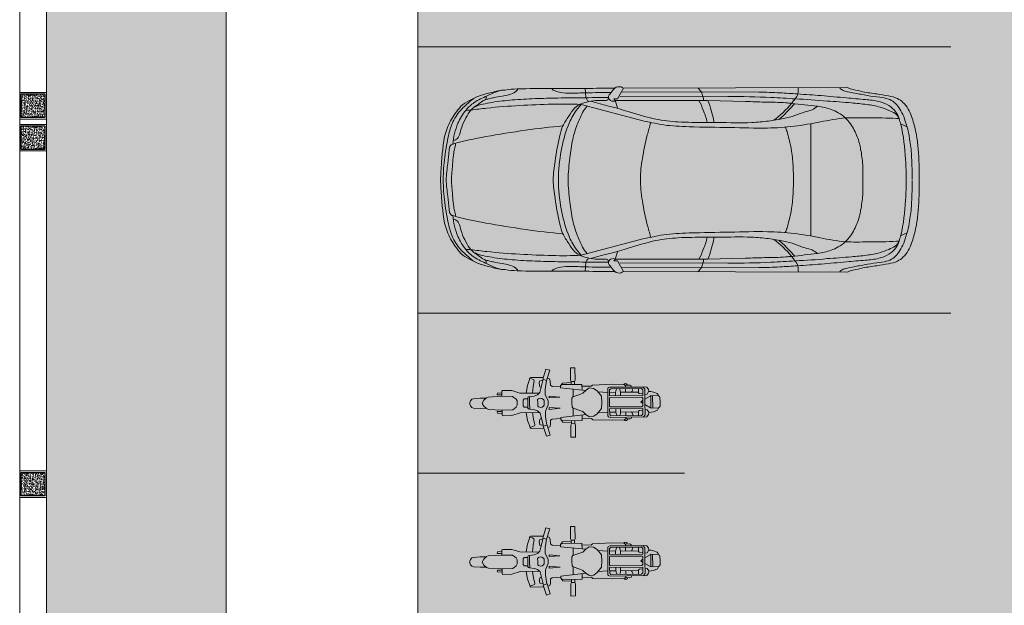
# Model space of a CAD drawing. Header units: millimetres. Extents: x -1567 to 968, y -503 to 481.
# Tile 115 of 145: x -498.28 to -489.05, y -135.91 to -130.42. Entities that reach past the tile are written whole.
import ezdxf

# ---------------------------------------------------------------- set-up
doc = ezdxf.new("R2010")
doc.units = ezdxf.units.MM
doc.linetypes.add('HIDDEN', pattern=[0.375, 0.25, -0.125])
doc.layers.get('0').update_dxf_attribs({"lineweight": 0})
for name, color, linetype, lineweight in [('+mobiliario', 250, 'Continuous', 5), ('.', 7, 'Continuous', 0), ('0_COLUMNA ACHURADO', 1, 'Continuous', 30), ('MOBILIARIOS', 157, 'Continuous', 0)]:
    doc.layers.add(name, color=color, linetype=linetype, lineweight=lineweight)
doc.layers.add('Hatch Jardin', color=64, linetype='Continuous', lineweight=0, true_color=0x729900)

# ---------------------------------------------------------------- blocks, each defined once
blk = doc.blocks.new('motocicleta')
at = {"layer": 'MOBILIARIOS'}
for p, q in [((-13.0428, 27.4177), (-13.0371, 27.4806)), ((-13.0371, 27.4806), (-13.0327, 27.4949)), ((-13.0327, 27.4949), (-13.0178, 27.5074)), ((-13.0178, 27.5074), (-13.0023, 27.5136)), ((-13.0023, 27.5136), (-12.9942, 27.5136)), ((-12.9855, 27.5136), (-12.9936, 27.5136)), ((-12.9701, 27.5074), (-12.9855, 27.5136)), ((-12.9552, 27.4949), (-12.9701, 27.5074)), ((-12.9507, 27.4806), (-12.9552, 27.4949)), ((-12.945, 27.4177), (-12.9507, 27.4806)), ((-13.0584, 27.2178), (-13.0526, 27.3403)), ((-13.0526, 27.3403), (-13.044, 27.3587)), ((-13.044, 27.3587), (-13.0219, 27.3817)), ((-13.0411, 27.362), (-13.0428, 27.4177)), ((-13.0219, 27.3817), (-12.9942, 27.3989)), ((-12.9659, 27.3817), (-12.9936, 27.3989)), ((-12.9438, 27.3587), (-12.9659, 27.3817)), ((-12.9467, 27.362), (-12.945, 27.4177)), ((-12.9352, 27.3403), (-12.9438, 27.3587)), ((-12.9294, 27.2178), (-12.9352, 27.3403)), ((-13.0916, 27.2122), (-13.0884, 27.2548)), ((-13.0884, 27.2548), (-13.0764, 27.2574)), ((-13.0764, 27.2574), (-13.0723, 27.2539)), ((-13.0723, 27.2539), (-13.0723, 27.2116)), ((-12.9114, 27.2574), (-12.9155, 27.2539)), ((-12.9155, 27.2539), (-12.9155, 27.2116)), ((-12.8995, 27.2548), (-12.9114, 27.2574)), ((-12.8962, 27.2122), (-12.8995, 27.2548)), ((-13.1114, 27.2071), (-13.1055, 27.2125)), ((-13.1105, 27.1201), (-13.1114, 27.2071)), ((-13.1055, 27.2125), (-13.0948, 27.2119)), ((-13.0948, 27.2119), (-13.059, 27.2119)), ((-13.0571, 27.1118), (-13.0584, 27.2178)), ((-12.9307, 27.1118), (-12.9294, 27.2178)), ((-12.8931, 27.2119), (-12.9288, 27.2119)), ((-12.8823, 27.2125), (-12.8931, 27.2119)), ((-12.8764, 27.2071), (-12.8823, 27.2125)), ((-12.8773, 27.1201), (-12.8764, 27.2071)), ((-13.0855, 27.0433), (-13.1105, 27.1201)), ((-13.0315, 27.079), (-13.0571, 27.1118)), ((-13.0133, 27.0698), (-13.0315, 27.079)), ((-12.9942, 27.0698), (-13.0133, 27.0698)), ((-12.9936, 27.0698), (-12.9745, 27.0698)), ((-12.9745, 27.0698), (-12.9564, 27.079)), ((-12.9564, 27.079), (-12.9307, 27.1118)), ((-12.9023, 27.0433), (-12.8773, 27.1201)), ((-13.2133, 26.9533), (-13.1573, 26.973)), ((-13.1573, 26.973), (-13.0852, 26.9849)), ((-13.0834, 26.8642), (-13.0855, 27.0433)), ((-13.0327, 27.0033), (-13.0216, 27.0132)), ((-13.0327, 26.97), (-13.0327, 27.0033)), ((-13.0216, 27.0132), (-12.9939, 27.0132)), ((-12.9662, 27.0132), (-12.9939, 27.0132)), ((-12.9552, 27.0033), (-12.9662, 27.0132)), ((-12.9552, 26.97), (-12.9552, 27.0033)), ((-12.9044, 26.8642), (-12.9023, 27.0433)), ((-12.8305, 26.973), (-12.9026, 26.9849)), ((-12.7745, 26.9533), (-12.8305, 26.973)), ((-13.2324, 26.9396), (-13.2282, 26.9497)), ((-13.2309, 26.8219), (-13.2324, 26.9396)), ((-13.2282, 26.9497), (-13.2133, 26.9533)), ((-13.2224, 26.945), (-13.2161, 26.9244)), ((-13.2161, 26.9244), (-13.209, 26.9104)), ((-13.209, 26.9104), (-13.1995, 26.9074)), ((-13.1995, 26.9074), (-13.147, 26.9193)), ((-13.147, 26.9193), (-13.0851, 26.9268)), ((-13.069, 26.8788), (-13.091, 26.8562)), ((-13.0583, 26.9092), (-13.069, 26.8788)), ((-13.0517, 26.9539), (-13.0583, 26.9092)), ((-13.052, 26.953), (-12.9939, 26.953)), ((-13.0499, 26.9652), (-13.0517, 26.9539)), ((-13.0416, 26.97), (-13.0499, 26.9652)), ((-12.9939, 26.97), (-13.0416, 26.97)), ((-12.9939, 26.97), (-12.9462, 26.97)), ((-12.9358, 26.953), (-12.9939, 26.953)), ((-12.9462, 26.97), (-12.9379, 26.9652)), ((-12.9379, 26.9652), (-12.9361, 26.9539)), ((-12.9361, 26.9539), (-12.9295, 26.9092)), ((-12.9295, 26.9092), (-12.9188, 26.8788)), ((-12.9188, 26.8788), (-12.8968, 26.8562)), ((-12.8408, 26.9193), (-12.9027, 26.9268)), ((-12.7883, 26.9074), (-12.8408, 26.9193)), ((-12.7788, 26.9104), (-12.7883, 26.9074)), ((-12.7717, 26.9244), (-12.7788, 26.9104)), ((-12.7596, 26.9497), (-12.7745, 26.9533)), ((-12.7654, 26.945), (-12.7717, 26.9244)), ((-12.7554, 26.9396), (-12.7596, 26.9497)), ((-12.7569, 26.8219), (-12.7554, 26.9396)), ((-13.2142, 26.8267), (-13.3083, 26.7975)), ((-13.3083, 26.7975), (-13.2988, 26.7618)), ((-13.2988, 26.7618), (-13.2041, 26.7916)), ((-13.1274, 26.8455), (-13.2142, 26.8252)), ((-13.2041, 26.7916), (-13.2142, 26.8267)), ((-13.1219, 26.8062), (-13.2045, 26.7924)), ((-13.2024, 26.8446), (-13.1971, 26.8577)), ((-13.2007, 26.8285), (-13.2024, 26.8446)), ((-13.1971, 26.8577), (-13.1816, 26.8627)), ((-13.1816, 26.8627), (-13.1587, 26.8607)), ((-13.1587, 26.8607), (-13.1432, 26.8553)), ((-13.1432, 26.8553), (-13.1372, 26.8443)), ((-13.091, 26.8562), (-13.1274, 26.8455)), ((-13.0709, 26.8056), (-13.1219, 26.8062)), ((-13.0125, 26.7805), (-13.0709, 26.8056)), ((-13.0322, 26.8687), (-13.0367, 26.8517)), ((-13.0367, 26.8517), (-13.0349, 26.8371)), ((-13.0349, 26.8371), (-13.0245, 26.8234)), ((-13.0242, 26.8776), (-13.0322, 26.8687)), ((-13.0245, 26.8234), (-13.0146, 26.8154)), ((-12.9938, 26.8776), (-13.0242, 26.8776)), ((-13.0146, 26.8154), (-12.9941, 26.8154)), ((-12.994, 26.8776), (-12.9637, 26.8776)), ((-12.9732, 26.8154), (-12.9937, 26.8154)), ((-12.9753, 26.7805), (-12.9169, 26.8056)), ((-12.9634, 26.8234), (-12.9732, 26.8154)), ((-12.9637, 26.8776), (-12.9556, 26.8687)), ((-12.9529, 26.8371), (-12.9634, 26.8234)), ((-12.9556, 26.8687), (-12.9511, 26.8517)), ((-12.9511, 26.8517), (-12.9529, 26.8371)), ((-12.9169, 26.8056), (-12.8659, 26.8062)), ((-12.8968, 26.8562), (-12.8604, 26.8455)), ((-12.8659, 26.8062), (-12.7833, 26.7924)), ((-12.8604, 26.8455), (-12.7736, 26.8252)), ((-12.8446, 26.8553), (-12.8506, 26.8443)), ((-12.8292, 26.8607), (-12.8446, 26.8553)), ((-12.8062, 26.8627), (-12.8292, 26.8607)), ((-12.7907, 26.8577), (-12.8062, 26.8627)), ((-12.7854, 26.8446), (-12.7907, 26.8577)), ((-12.7872, 26.8285), (-12.7854, 26.8446)), ((-12.7837, 26.7916), (-12.7736, 26.8267)), ((-12.689, 26.7618), (-12.7837, 26.7916)), ((-12.7736, 26.8267), (-12.6795, 26.7975)), ((-12.6795, 26.7975), (-12.689, 26.7618)), ((-13.2205, 26.7665), (-13.2252, 26.7841)), ((-13.1995, 26.7591), (-13.2205, 26.7665)), ((-13.1578, 26.7573), (-13.1995, 26.7591)), ((-13.147, 26.7418), (-13.1578, 26.7573)), ((-13.1423, 26.6614), (-13.147, 26.7418)), ((-13.0559, 26.7701), (-13.0557, 26.7701)), ((-13.0391, 26.7701), (-13.0559, 26.7701)), ((-13.0557, 26.7701), (-13.0468, 26.6682)), ((-13.0468, 26.6682), (-13.0391, 26.7701)), ((-12.9938, 26.7805), (-13.0125, 26.7805)), ((-12.994, 26.7805), (-12.9753, 26.7805)), ((-12.9488, 26.7701), (-12.9319, 26.7701)), ((-12.941, 26.6682), (-12.9488, 26.7701)), ((-12.9321, 26.7701), (-12.941, 26.6682)), ((-12.9319, 26.7701), (-12.9321, 26.7701)), ((-12.8455, 26.6614), (-12.8408, 26.7418)), ((-12.8408, 26.7418), (-12.8301, 26.7573)), ((-12.8301, 26.7573), (-12.7883, 26.7591)), ((-12.7883, 26.7591), (-12.7673, 26.7665)), ((-12.7673, 26.7665), (-12.7626, 26.7841)), ((-13.1808, 26.5629), (-13.1764, 26.6432)), ((-13.1764, 26.6432), (-13.1517, 26.6617)), ((-13.1516, 26.6609), (-13.1629, 26.6496)), ((-13.1629, 26.6496), (-13.1629, 26.4605)), ((-13.1319, 26.6609), (-13.1516, 26.6609)), ((-13.1075, 26.4247), (-13.1319, 26.6609)), ((-12.8803, 26.4247), (-12.8559, 26.6609)), ((-12.8559, 26.6609), (-12.8362, 26.6609)), ((-12.8114, 26.6432), (-12.8362, 26.6617)), ((-12.8362, 26.6609), (-12.8249, 26.6496)), ((-12.8249, 26.6496), (-12.8249, 26.4605)), ((-12.807, 26.5629), (-12.8114, 26.6432)), ((-13.2056, 26.5683), (-13.3197, 26.5683)), ((-13.3197, 26.5683), (-13.3197, 26.5254)), ((-13.3197, 26.5254), (-13.2051, 26.5254)), ((-13.1919, 26.5629), (-13.2056, 26.5683)), ((-13.2051, 26.5254), (-13.1919, 26.5314)), ((-13.1919, 26.5314), (-13.1919, 26.5629)), ((-13.1919, 26.5628), (-13.1629, 26.5628)), ((-13.1913, 26.5317), (-13.1628, 26.5317)), ((-13.0467, 26.5451), (-13.1197, 26.5451)), ((-13.068, 26.4819), (-13.0466, 26.5463)), ((-13.0466, 26.5463), (-13.0364, 26.5558)), ((-13.0364, 26.5558), (-12.9942, 26.5558)), ((-12.9514, 26.5558), (-12.9937, 26.5558)), ((-12.9412, 26.5463), (-12.9514, 26.5558)), ((-12.9198, 26.4819), (-12.9412, 26.5463)), ((-12.9411, 26.5451), (-12.8681, 26.5451)), ((-12.7965, 26.5317), (-12.8251, 26.5317)), ((-12.7959, 26.5628), (-12.8249, 26.5628)), ((-12.7959, 26.5629), (-12.7822, 26.5683)), ((-12.7959, 26.5314), (-12.7959, 26.5629)), ((-12.7827, 26.5254), (-12.7959, 26.5314)), ((-12.6681, 26.5254), (-12.7827, 26.5254)), ((-12.7822, 26.5683), (-12.6681, 26.5683)), ((-12.6681, 26.5683), (-12.6681, 26.5254)), ((-13.1629, 26.4605), (-13.1109, 26.4605)), ((-13.1451, 26.3739), (-13.1467, 26.4606)), ((-13.1294, 26.3925), (-13.1097, 26.4229)), ((-13.1097, 26.4229), (-13.0799, 26.4539)), ((-13.0799, 26.4539), (-13.068, 26.4819)), ((-12.9079, 26.4539), (-12.9198, 26.4819)), ((-12.8781, 26.4229), (-12.9079, 26.4539)), ((-12.8584, 26.3925), (-12.8781, 26.4229)), ((-12.8249, 26.4605), (-12.8769, 26.4605)), ((-12.8427, 26.3739), (-12.8411, 26.4606)), ((-13.1627, 26.1773), (-13.1561, 26.362)), ((-13.1561, 26.362), (-13.1451, 26.3739)), ((-13.1246, 26.352), (-13.1294, 26.3925)), ((-13.102, 26.3199), (-13.1246, 26.352)), ((-12.8858, 26.3199), (-12.8632, 26.352)), ((-12.8632, 26.352), (-12.8584, 26.3925)), ((-12.8317, 26.362), (-12.8427, 26.3739)), ((-12.8251, 26.1773), (-12.8317, 26.362)), ((-13.0519, 26.2799), (-13.102, 26.3199)), ((-13.087, 26.2199), (-13.0924, 26.3114)), ((-12.9936, 26.2755), (-13.0519, 26.2799)), ((-12.9943, 26.2755), (-12.9359, 26.2799)), ((-12.9359, 26.2799), (-12.8858, 26.3199)), ((-12.9008, 26.2199), (-12.8954, 26.3114)), ((-13.1601, 26.0683), (-13.1627, 26.1773)), ((-13.1366, 26.1995), (-13.1313, 26.2144)), ((-13.1321, 25.8867), (-13.1366, 26.1995)), ((-13.1313, 26.2144), (-13.1223, 26.2198)), ((-13.1223, 26.2198), (-12.9936, 26.2198)), ((-13.1216, 26.1334), (-13.0992, 26.1435)), ((-13.1208, 26.1912), (-13.1095, 26.2031)), ((-13.1208, 25.9034), (-13.1208, 26.1912)), ((-13.1095, 26.2031), (-13.0541, 26.2031)), ((-13.0992, 26.1435), (-13.0822, 26.1465)), ((-13.087, 26.1453), (-13.087, 26.2028)), ((-13.0822, 26.1465), (-13.0542, 26.1465)), ((-13.0541, 26.2031), (-13.0541, 25.8915)), ((-13.038, 26.1995), (-13.03, 26.2043)), ((-13.038, 25.9004), (-13.038, 26.1995)), ((-13.03, 26.2043), (-12.9936, 26.2043)), ((-12.8655, 26.2198), (-12.9942, 26.2198)), ((-12.9578, 26.2043), (-12.9942, 26.2043)), ((-12.9498, 26.1995), (-12.9578, 26.2043)), ((-12.9498, 25.9004), (-12.9498, 26.1995)), ((-12.9337, 26.2031), (-12.9337, 25.8915)), ((-12.8783, 26.2031), (-12.9337, 26.2031)), ((-12.9056, 26.1465), (-12.9336, 26.1465)), ((-12.8886, 26.1435), (-12.9056, 26.1465)), ((-12.9008, 26.1453), (-12.9008, 26.2028)), ((-12.8662, 26.1334), (-12.8886, 26.1435)), ((-12.867, 26.1912), (-12.8783, 26.2031)), ((-12.867, 25.9034), (-12.867, 26.1912)), ((-12.8566, 26.2144), (-12.8655, 26.2198)), ((-12.8512, 26.1995), (-12.8566, 26.2144)), ((-12.8557, 25.8867), (-12.8512, 26.1995)), ((-12.8277, 26.0683), (-12.8251, 26.1773)), ((-13.1678, 26.0537), (-13.1663, 26.0612)), ((-13.1665, 26.0445), (-13.1678, 26.0537)), ((-13.1663, 26.0612), (-13.1604, 26.0705)), ((-13.1502, 26.0528), (-13.1601, 26.0683)), ((-13.1518, 26.0527), (-13.1518, 26.0104)), ((-13.1348, 26.0527), (-13.1518, 26.0527)), ((-13.121, 26.1096), (-13.1019, 26.103)), ((-13.1208, 26.0527), (-13.0866, 26.0527)), ((-13.1019, 26.103), (-13.0805, 26.1)), ((-13.0864, 26.1009), (-13.0864, 25.9323)), ((-13.0805, 26.1), (-13.0542, 26.1)), ((-12.9074, 26.1), (-12.9336, 26.1)), ((-12.8859, 26.103), (-12.9074, 26.1)), ((-12.9014, 26.1009), (-12.9014, 25.9323)), ((-12.867, 26.0527), (-12.9012, 26.0527)), ((-12.8668, 26.1096), (-12.8859, 26.103)), ((-12.853, 26.0527), (-12.836, 26.0527)), ((-12.8376, 26.0528), (-12.8277, 26.0683)), ((-12.836, 26.0527), (-12.836, 26.0104)), ((-12.8215, 26.0612), (-12.8274, 26.0705)), ((-12.82, 26.0537), (-12.8215, 26.0612)), ((-12.8213, 26.0445), (-12.82, 26.0537)), ((-13.1602, 26.037), (-13.1665, 26.0445)), ((-13.1519, 26.0329), (-13.1602, 26.037)), ((-13.1518, 26.0104), (-13.1476, 26.0023)), ((-13.1476, 26.0023), (-13.1423, 25.9984)), ((-13.1423, 25.9984), (-13.1336, 25.9979)), ((-13.1202, 25.9853), (-13.1092, 25.9856)), ((-13.1092, 25.9856), (-13.0964, 25.9907)), ((-13.0964, 25.9907), (-13.0869, 25.9973)), ((-12.8914, 25.9907), (-12.9009, 25.9973)), ((-12.8786, 25.9856), (-12.8914, 25.9907)), ((-12.8676, 25.9853), (-12.8786, 25.9856)), ((-12.8455, 25.9984), (-12.8542, 25.9979)), ((-12.8402, 26.0023), (-12.8455, 25.9984)), ((-12.836, 26.0104), (-12.8402, 26.0023)), ((-12.8359, 26.0329), (-12.8276, 26.037)), ((-12.8276, 26.037), (-12.8213, 26.0445)), ((-13.1353, 25.8841), (-13.1341, 25.8534)), ((-13.1131, 25.8718), (-13.1321, 25.8867)), ((-13.1083, 25.8915), (-13.1208, 25.9034)), ((-13.0796, 25.9317), (-13.1207, 25.9317)), ((-12.9939, 25.8718), (-13.1131, 25.8718)), ((-13.0547, 25.8915), (-13.1083, 25.8915)), ((-13.0736, 25.9237), (-13.0796, 25.9317)), ((-13.0709, 25.8909), (-13.0736, 25.9237)), ((-13.068, 25.8513), (-13.0635, 25.8713)), ((-13.0541, 25.8915), (-13.0547, 25.8915)), ((-13.0493, 25.8212), (-13.0192, 25.8718)), ((-13.0291, 25.8909), (-13.038, 25.9004)), ((-12.9939, 25.8909), (-13.0291, 25.8909)), ((-13.0096, 25.8909), (-12.9939, 25.9113)), ((-12.9782, 25.8909), (-12.994, 25.9113)), ((-12.9939, 25.8909), (-12.9587, 25.8909)), ((-12.9939, 25.8718), (-12.8747, 25.8718)), ((-12.9385, 25.8212), (-12.9686, 25.8718)), ((-12.9587, 25.8909), (-12.9498, 25.9004)), ((-12.9337, 25.8915), (-12.9331, 25.8915)), ((-12.9331, 25.8915), (-12.8795, 25.8915)), ((-12.9199, 25.8513), (-12.9243, 25.8713)), ((-12.9169, 25.8909), (-12.9142, 25.9237)), ((-12.9142, 25.9237), (-12.9082, 25.9317)), ((-12.9082, 25.9317), (-12.8671, 25.9317)), ((-12.8795, 25.8915), (-12.867, 25.9034)), ((-12.8747, 25.8718), (-12.8557, 25.8867)), ((-12.8525, 25.8841), (-12.8537, 25.8534)), ((-13.1341, 25.8534), (-13.1105, 25.8379)), ((-13.1105, 25.8379), (-13.0989, 25.8346)), ((-13.0989, 25.8346), (-13.0906, 25.8361)), ((-13.0909, 25.8147), (-13.0915, 25.8358)), ((-13.0867, 25.7908), (-13.0909, 25.8147)), ((-13.0906, 25.8361), (-13.068, 25.8513)), ((-13.0712, 25.7551), (-13.0867, 25.7908)), ((-13.0532, 25.8117), (-13.0493, 25.8212)), ((-13.049, 25.7447), (-13.0532, 25.8117)), ((-13.0522, 25.7989), (-12.9357, 25.7989)), ((-12.9362, 25.8164), (-13.0516, 25.8164)), ((-12.9388, 25.7447), (-12.9346, 25.8117)), ((-12.9346, 25.8117), (-12.9385, 25.8212)), ((-12.8972, 25.8361), (-12.9199, 25.8513)), ((-12.9166, 25.7551), (-12.9011, 25.7908)), ((-12.9011, 25.7908), (-12.8969, 25.8147)), ((-12.8889, 25.8346), (-12.8972, 25.8361)), ((-12.8969, 25.8147), (-12.8963, 25.8358)), ((-12.8773, 25.8379), (-12.8889, 25.8346)), ((-12.8537, 25.8534), (-12.8773, 25.8379)), ((-13.0605, 25.7473), (-13.0712, 25.7551)), ((-13.0492, 25.7467), (-13.0605, 25.7473)), ((-13.0449, 25.7351), (-13.049, 25.7447)), ((-13.035, 25.7301), (-13.0449, 25.7351)), ((-12.9939, 25.7301), (-13.035, 25.7301)), ((-12.9939, 25.7301), (-12.9528, 25.7301)), ((-12.9528, 25.7301), (-12.943, 25.7351)), ((-12.943, 25.7351), (-12.9388, 25.7447)), ((-12.9386, 25.7467), (-12.9273, 25.7473)), ((-12.9273, 25.7473), (-12.9166, 25.7551))]:
    blk.add_line(p, q, dxfattribs=at)
blk = doc.blocks.new('AUTO')
at = {"layer": 'MOBILIARIOS'}
for p, q in [((1286.412, 1356.3431), (1284.3092, 1356.3505)), ((1286.4265, 1356.31), (1285.1417, 1356.3063)), ((1286.4664, 1356.2426), (1286.412, 1356.3431)), ((1285.623, 1356.2291), (1285.2647, 1356.2181)), ((1286.4446, 1356.2622), (1285.4312, 1356.2659)), ((1286.488, 1356.2291), (1285.623, 1356.2291)), ((1286.809, 1356.1903), (1286.2165, 1356.0355)), ((1286.5012, 1356.2426), (1286.4664, 1356.2426)), ((1286.4664, 1356.1586), (1286.488, 1356.2291)), ((1286.488, 1356.2291), (1286.5012, 1356.2426)), ((1283.8111, 1356.0086), (1283.7491, 1355.981)), ((1284.6518, 1356.0117), (1284.6517, 1355.4536)), ((1284.6518, 1354.9562), (1284.6517, 1355.5144)), ((1283.8111, 1354.9593), (1283.7491, 1354.9869)), ((1286.809, 1354.7776), (1286.2165, 1354.9325)), ((1286.4664, 1354.8093), (1286.488, 1354.7388)), ((1285.623, 1354.7388), (1285.2647, 1354.7498)), ((1286.4446, 1354.7057), (1285.4312, 1354.702)), ((1286.488, 1354.7388), (1285.623, 1354.7388)), ((1286.4664, 1354.7253), (1286.412, 1354.6248)), ((1286.5012, 1354.7253), (1286.4664, 1354.7253)), ((1286.488, 1354.7388), (1286.5012, 1354.7253)), ((1286.412, 1354.6248), (1284.3092, 1354.6174)), ((1286.4265, 1354.6579), (1285.1417, 1354.6616))]:
    blk.add_line(p, q, dxfattribs=at)
for points, knots in [([(1284.3092, 1356.3505), (1284.2932, 1356.3403), (1284.2435, 1356.3288), (1284.1531, 1356.3058), (1284.0413, 1356.291), (1283.9326, 1356.2733), (1283.8457, 1356.2549), (1283.7824, 1356.2087), (1283.7363, 1356.1509), (1283.6989, 1356.0593), (1283.6685, 1355.9472), (1283.6507, 1355.844), (1283.648, 1355.7857), (1283.647, 1355.7721)], [0, 0, 0, 0, 0.056668, 0.14946, 0.28161, 0.392935, 0.481686, 0.542967, 0.622845, 0.69797, 0.833643, 0.965665, 1.00577, 1.00577, 1.00577, 1.00577]), ([(1284.381, 1356.3474), (1284.3779, 1356.3407), (1284.3622, 1356.3277), (1284.3149, 1356.3092), (1284.2317, 1356.2972), (1284.1235, 1356.2738), (1284.0184, 1356.2593), (1283.9306, 1356.2489), (1283.8677, 1356.2138), (1283.8243, 1356.1603), (1283.7865, 1356.0944), (1283.7611, 1356.0182), (1283.7368, 1355.9349), (1283.7284, 1355.8775), (1283.7245, 1355.8458)], [0, 0, 0, 0, 0.0219205, 0.0572122, 0.1522539, 0.2718866, 0.3894011, 0.4710097, 0.5346344, 0.5986698, 0.6733118, 0.758696, 0.8351341, 0.9293726, 0.9293726, 0.9293726, 0.9293726]), ([(1285.1417, 1356.3063), (1285.0754, 1356.3062), (1284.9543, 1356.3018), (1284.7589, 1356.2882), (1284.5511, 1356.2749), (1284.3382, 1356.2542), (1284.1584, 1356.2387), (1284.0225, 1356.2273), (1283.9228, 1356.1887), (1283.8546, 1356.1301), (1283.8258, 1356.0626), (1283.7846, 1355.9159), (1283.7645, 1355.7218), (1283.7589, 1355.5474), (1283.7589, 1355.484)], [0, 0, 0, 0, 0.198873, 0.363323, 0.587433, 0.823543, 1.004622, 1.129816, 1.230113, 1.320655, 1.388577, 1.443334, 1.771447, 1.958652, 1.958652, 1.958652, 1.958652]), ([(1284.7699, 1356.35), (1284.7715, 1356.3298), (1284.7656, 1356.2888), (1284.8023, 1356.2421), (1284.871, 1356.1548), (1284.9393, 1356.0868), (1285.0012, 1356.0427)], [0, 0, 0, 0, 0.0597371, 0.1139981, 0.1672498, 0.3938869, 0.3938869, 0.3938869, 0.3938869]), ([(1285.7117, 1356.3456), (1285.7014, 1356.3338), (1285.6791, 1356.3094), (1285.6652, 1356.2682), (1285.6583, 1356.2396), (1285.6584, 1356.2267)], [1.808086, 1.808086, 1.808086, 1.808086, 2.918874, 4.131288, 5.10151, 5.10151, 5.10151, 5.10151]), ([(1286.412, 1356.3431), (1286.4187, 1356.3482), (1286.4431, 1356.3636), (1286.4977, 1356.3518), (1286.5208, 1356.3021), (1286.5647, 1356.2629), (1286.5322, 1356.2208), (1286.4985, 1356.2188), (1286.488, 1356.2291)], [0, 0, 0, 0, 0.024864, 0.0846267, 0.1362471, 0.1900683, 0.2245199, 0.2681841, 0.2681841, 0.2681841, 0.2681841]), ([(1287.5218, 1356.3263), (1287.4842, 1356.3339), (1287.3379, 1356.3398), (1287.087, 1356.3427), (1286.7819, 1356.3405), (1286.5844, 1356.3437), (1286.4926, 1356.3442)], [0, 0, 0, 0, 0.114897, 0.437061, 0.754269, 1.029686, 1.029686, 1.029686, 1.029686]), ([(1287.0827, 1356.3397), (1287.0778, 1356.3284), (1287.0454, 1356.3147), (1286.9877, 1356.2982), (1286.8887, 1356.2962), (1286.7317, 1356.3019), (1286.6047, 1356.303), (1286.5249, 1356.3033)], [0, 0, 0, 0, 0.0364992, 0.0923739, 0.1867837, 0.3273982, 0.5667068, 0.5667068, 0.5667068, 0.5667068]), ([(1286.7695, 1356.3428), (1286.7693, 1356.3234), (1286.7663, 1356.2893), (1286.7624, 1356.2411), (1286.743, 1356.2241), (1286.7354, 1356.2178)], [0, 0, 0, 0, 1.462159, 2.651105, 3.386321, 3.386321, 3.386321, 3.386321]), ([(1287.4037, 1356.3371), (1287.4055, 1356.3255), (1287.4319, 1356.3005), (1287.4833, 1356.2824), (1287.5528, 1356.266), (1287.6179, 1356.2576), (1287.6712, 1356.2453), (1287.6977, 1356.2379), (1287.7095, 1356.2347)], [0, 0, 0, 0, 0.034703, 0.0959761, 0.1659336, 0.2471559, 0.2929944, 0.3295918, 0.3295918, 0.3295918, 0.3295918]), ([(1288.1264, 1355.484), (1288.1264, 1355.5383), (1288.1108, 1355.6992), (1288.1008, 1355.9203), (1288.0056, 1356.087), (1287.9372, 1356.1795), (1287.8529, 1356.2336), (1287.7564, 1356.2769), (1287.6433, 1356.3053), (1287.565, 1356.3255), (1287.5218, 1356.3263)], [0, 0, 0, 0, 0.16039, 0.479033, 0.632967, 0.722015, 0.817474, 0.927562, 1.03733, 1.167094, 1.167094, 1.167094, 1.167094]), ([(1287.5218, 1356.3263), (1287.5808, 1356.3251), (1287.6779, 1356.2752), (1287.8056, 1356.2212), (1287.9009, 1356.1318), (1287.9791, 1356.0011), (1288.0046, 1355.8858), (1288.0127, 1355.8193)], [0, 0, 0, 0, 0.1772572, 0.3124951, 0.4151678, 0.5597243, 0.7575412, 0.7575412, 0.7575412, 0.7575412]), ([(1284.4998, 1356.2226), (1284.4239, 1356.2197), (1284.3001, 1356.2074), (1284.1349, 1356.1938), (1284.0147, 1356.173), (1283.9141, 1356.1333), (1283.8359, 1356.0986), (1283.8256, 1356.0581)], [0, 0, 0, 0, 0.2277977, 0.3719478, 0.4996814, 0.5863441, 0.709615, 0.709615, 0.709615, 0.709615]), ([(1285.2647, 1356.2181), (1285.2053, 1356.2179), (1285.0792, 1356.2114), (1284.935, 1356.2126), (1284.7698, 1356.1947), (1284.628, 1356.1812), (1284.5031, 1356.16), (1284.4623, 1356.1438)], [0, 0, 0, 0, 0.1783018, 0.3787173, 0.431954, 0.6762374, 0.8077184, 0.8077184, 0.8077184, 0.8077184]), ([(1285.4312, 1356.2659), (1285.2964, 1356.2658), (1285.0852, 1356.262), (1284.775, 1356.2413), (1284.5989, 1356.2338), (1284.4998, 1356.2226)], [0, 0, 0, 0, 0.4042759, 0.6333827, 0.9326252, 0.9326252, 0.9326252, 0.9326252]), ([(1284.5904, 1356.1737), (1284.6063, 1356.1614), (1284.642, 1356.1367), (1284.7182, 1356.1215), (1284.8029, 1356.0837), (1284.9185, 1356.0556), (1285.0538, 1356.0328), (1285.2595, 1356.0152), (1285.4999, 1356.0235), (1285.7296, 1356.0214), (1285.9255, 1356.0275), (1286.125, 1356.0488), (1286.3942, 1356.1365), (1286.5984, 1356.1895), (1286.7189, 1356.2213)], [0, 0, 0, 0, 0.05975, 0.126928, 0.230034, 0.336675, 0.482225, 0.641324, 0.954906, 1.203173, 1.330375, 1.542773, 1.802261, 2.175545, 2.175545, 2.175545, 2.175545]), ([(1284.8073, 1356.1977), (1284.823, 1356.1787), (1284.8695, 1356.1273), (1284.9197, 1356.0778), (1284.9549, 1356.0501)], [0, 0, 0, 0, 1.868162, 5.271297, 5.271297, 5.271297, 5.271297]), ([(1285.6186, 1356.229), (1285.6054, 1356.1983), (1285.5897, 1356.1377), (1285.5668, 1356.069), (1285.5631, 1356.0312), (1285.5625, 1356.022)], [0, 0, 0, 0, 2.528586, 4.711885, 5.408215, 5.408215, 5.408215, 5.408215]), ([(1285.7023, 1356.2293), (1285.6849, 1356.2004), (1285.6621, 1356.1295), (1285.631, 1356.0615), (1285.6248, 1356.0219)], [0, 0, 0, 0, 0.1000351, 0.2184418, 0.2184418, 0.2184418, 0.2184418]), ([(1287.8027, 1356.1681), (1287.7816, 1356.1824), (1287.726, 1356.1957), (1287.6104, 1356.2174), (1287.4461, 1356.2364), (1287.241, 1356.2463), (1287.0096, 1356.2528), (1286.7802, 1356.2548), (1286.6217, 1356.2553), (1286.5524, 1356.2562)], [0, 0, 0, 0, 0.076148, 0.165903, 0.355672, 0.569871, 0.782325, 1.050047, 1.257936, 1.257936, 1.257936, 1.257936]), ([(1286.5524, 1356.2562), (1286.5535, 1356.2486), (1286.5523, 1356.2326), (1286.5665, 1356.2293), (1286.5712, 1356.2284)], [0, 0, 0, 0, 0.02274132, 0.03717479, 0.03717479, 0.03717479, 0.03717479]), ([(1286.5712, 1356.2284), (1286.5986, 1356.2284), (1286.6538, 1356.231), (1286.7337, 1356.2194), (1286.8079, 1356.2016), (1286.877, 1356.1561), (1286.925, 1356.0773), (1286.9835, 1355.9963), (1287.0216, 1355.851), (1287.0503, 1355.6829), (1287.07, 1355.543), (1287.07, 1355.484)], [0, 0, 0, 0, 0.082256, 0.165174, 0.241383, 0.30939, 0.405348, 0.511507, 0.603349, 0.843635, 1.017671, 1.017671, 1.017671, 1.017671]), ([(1286.809, 1356.1903), (1286.8986, 1356.1966), (1287.0904, 1356.1954), (1287.3852, 1356.1831), (1287.6403, 1356.1639), (1287.7931, 1356.1449), (1287.8431, 1356.139)], [0, 0, 0, 0, 0.269375, 0.574535, 0.885339, 1.036319, 1.036319, 1.036319, 1.036319]), ([(1286.809, 1356.1903), (1286.8298, 1356.1661), (1286.8784, 1356.1049), (1286.9488, 1355.961), (1287.0022, 1355.7479), (1287.0208, 1355.5755), (1287.0208, 1355.484)], [0, 0, 0, 0, 0.0947759, 0.2311242, 0.4700259, 0.7400315, 0.7400315, 0.7400315, 0.7400315]), ([(1287.6996, 1356.2673), (1287.6979, 1356.2571), (1287.6994, 1356.2355), (1287.7266, 1356.2272), (1287.7582, 1356.2045), (1287.7984, 1356.1752), (1287.8548, 1356.1345), (1287.8893, 1356.0625), (1287.9302, 1355.9873), (1287.9425, 1355.9254), (1287.9563, 1355.8902), (1287.9692, 1355.8648), (1287.993, 1355.855), (1288.0078, 1355.8535)], [0, 0, 0, 0, 0.0304541, 0.0502818, 0.0786089, 0.1479133, 0.1986294, 0.2831705, 0.3780326, 0.4523267, 0.4667809, 0.4902599, 0.5347198, 0.5347198, 0.5347198, 0.5347198]), ([(1287.8157, 1356.2479), (1287.8439, 1356.2243), (1287.8963, 1356.1805), (1287.9776, 1356.0968), (1288.0415, 1355.9719), (1288.0664, 1355.8296), (1288.0938, 1355.6649), (1288.1012, 1355.5554), (1288.1012, 1355.484)], [0, 0, 0, 0, 0.1095129, 0.2035347, 0.3452507, 0.5161382, 0.6275464, 0.8383798, 0.8383798, 0.8383798, 0.8383798]), ([(1284.4623, 1356.1438), (1284.4393, 1356.1366), (1284.3916, 1356.1129), (1284.3097, 1356.0554), (1284.2423, 1355.9535), (1284.2012, 1355.8505), (1284.189, 1355.7876), (1284.186, 1355.7682)], [0, 0, 0, 0, 0.0720749, 0.1581284, 0.2958089, 0.4262456, 0.4842292, 0.4842292, 0.4842292, 0.4842292]), ([(1286.7536, 1356.1737), (1286.7691, 1356.1556), (1286.8047, 1356.1006), (1286.8494, 1355.9963), (1286.8936, 1355.8548), (1286.9152, 1355.68), (1286.9296, 1355.553), (1286.9296, 1355.484)], [0, 0, 0, 0, 0.0708922, 0.1925846, 0.3348457, 0.5072814, 0.7109928, 0.7109928, 0.7109928, 0.7109928]), ([(1286.2165, 1356.0355), (1286.1929, 1356.0293), (1286.1308, 1356.0181), (1286.032, 1355.9963), (1285.9145, 1355.9877), (1285.7074, 1355.9775), (1285.4217, 1355.9771), (1285.0936, 1355.9647), (1284.8102, 1355.9815), (1284.5676, 1356.0265), (1284.3373, 1356.0722), (1284.0975, 1356.0635), (1283.9301, 1356.0658), (1283.8336, 1356.0585), (1283.8256, 1356.0581)], [0, 0, 0, 0, 0.073325, 0.188896, 0.303039, 0.425821, 0.811242, 1.159737, 1.41058, 1.660623, 1.899627, 2.11145, 2.377727, 2.401703, 2.401703, 2.401703, 2.401703]), ([(1286.1568, 1356.0178), (1286.1659, 1355.9804), (1286.1995, 1355.8697), (1286.2334, 1355.6947), (1286.2521, 1355.5556), (1286.2521, 1355.4929)], [0, 0, 0, 0, 0.1139079, 0.3411539, 0.5260188, 0.5260188, 0.5260188, 0.5260188]), ([(1284.8948, 1355.9788), (1284.8855, 1355.9668), (1284.8732, 1355.9263), (1284.8545, 1355.8513), (1284.8284, 1355.7385), (1284.818, 1355.6115), (1284.8159, 1355.5216), (1284.8154, 1355.484)], [0, 0, 0, 0, 0.0451009, 0.1211996, 0.2308505, 0.385263, 0.4962083, 0.4962083, 0.4962083, 0.4962083]), ([(1288.0127, 1355.8193), (1287.9111, 1355.8492), (1287.6832, 1355.8955), (1287.3384, 1355.9493), (1287.0968, 1355.9813), (1286.98, 1355.9891)], [0, 0, 0, 0, 0.317374, 0.69576, 1.04714, 1.04714, 1.04714, 1.04714]), ([(1283.7245, 1355.8458), (1283.7144, 1355.7959), (1283.7048, 1355.6763), (1283.7023, 1355.5571), (1283.7023, 1355.4886)], [0, 0, 0, 0, 0.1502861, 0.3522699, 0.3522699, 0.3522699, 0.3522699]), ([(1287.9909, 1355.8237), (1287.9873, 1355.8224), (1287.9879, 1355.8039), (1287.9938, 1355.7789), (1288.0076, 1355.7225), (1288.0108, 1355.6695), (1288.0174, 1355.5851), (1288.024, 1355.5307), (1288.024, 1355.484)], [0, 0, 0, 0, 0.0114788, 0.0403472, 0.0875838, 0.1755608, 0.1991501, 0.3369659, 0.3369659, 0.3369659, 0.3369659]), ([(1288.0127, 1355.8193), (1288.0231, 1355.8176), (1288.0428, 1355.7982), (1288.0499, 1355.7328), (1288.0581, 1355.6279), (1288.073, 1355.5356), (1288.073, 1355.484)], [0, 0, 0, 0, 0.0314754, 0.0702057, 0.1915753, 0.3439346, 0.3439346, 0.3439346, 0.3439346]), ([(1284.186, 1355.7682), (1284.1765, 1355.7216), (1284.162, 1355.627), (1284.1659, 1355.5316), (1284.1666, 1355.484)], [0, 0, 0, 0, 0.140379, 0.2808468, 0.2808468, 0.2808468, 0.2808468]), ([(1283.7245, 1355.1221), (1283.7144, 1355.172), (1283.7048, 1355.2916), (1283.7023, 1355.4109), (1283.7023, 1355.4793)], [0, 0, 0, 0, 0.1502861, 0.3522699, 0.3522699, 0.3522699, 0.3522699]), ([(1285.1417, 1354.6616), (1285.0754, 1354.6617), (1284.9543, 1354.6661), (1284.7589, 1354.6798), (1284.5511, 1354.6931), (1284.3382, 1354.7137), (1284.1584, 1354.7293), (1284.0225, 1354.7406), (1283.9228, 1354.7792), (1283.8546, 1354.8379), (1283.8258, 1354.9053), (1283.7846, 1355.0521), (1283.7645, 1355.2461), (1283.7589, 1355.4205), (1283.7589, 1355.484)], [0, 0, 0, 0, 0.198873, 0.363323, 0.587433, 0.823543, 1.004622, 1.129816, 1.230113, 1.320655, 1.388577, 1.443334, 1.771447, 1.958652, 1.958652, 1.958652, 1.958652]), ([(1284.186, 1355.1997), (1284.1765, 1355.2463), (1284.162, 1355.3409), (1284.1659, 1355.4363), (1284.1666, 1355.484)], [0, 0, 0, 0, 0.140379, 0.2808468, 0.2808468, 0.2808468, 0.2808468]), ([(1284.8948, 1354.9891), (1284.8855, 1355.0011), (1284.8732, 1355.0416), (1284.8545, 1355.1166), (1284.8284, 1355.2294), (1284.818, 1355.3564), (1284.8159, 1355.4464), (1284.8154, 1355.484)], [0, 0, 0, 0, 0.0451009, 0.1211996, 0.2308505, 0.385263, 0.4962083, 0.4962083, 0.4962083, 0.4962083]), ([(1286.1568, 1354.9501), (1286.1659, 1354.9876), (1286.1994, 1355.0982), (1286.2354, 1355.279), (1286.2521, 1355.4243), (1286.2521, 1355.4929)], [0, 0, 0, 0, 0.1139079, 0.3411539, 0.543502, 0.543502, 0.543502, 0.543502]), ([(1286.5712, 1354.7395), (1286.5986, 1354.7395), (1286.6538, 1354.7369), (1286.7337, 1354.7486), (1286.8079, 1354.7663), (1286.877, 1354.8119), (1286.925, 1354.8906), (1286.9835, 1354.9716), (1287.0216, 1355.117), (1287.0503, 1355.285), (1287.07, 1355.425), (1287.07, 1355.484)], [0, 0, 0, 0, 0.082256, 0.165174, 0.241383, 0.30939, 0.405348, 0.511507, 0.603349, 0.843635, 1.017671, 1.017671, 1.017671, 1.017671]), ([(1286.7536, 1354.7942), (1286.7691, 1354.8124), (1286.8047, 1354.8673), (1286.8494, 1354.9716), (1286.8936, 1355.1132), (1286.9152, 1355.2879), (1286.9296, 1355.4149), (1286.9296, 1355.484)], [0, 0, 0, 0, 0.0708922, 0.1925846, 0.3348457, 0.5072814, 0.7109928, 0.7109928, 0.7109928, 0.7109928]), ([(1286.809, 1354.7776), (1286.8298, 1354.8018), (1286.8784, 1354.863), (1286.9488, 1355.0069), (1287.0022, 1355.22), (1287.0208, 1355.3924), (1287.0208, 1355.484)], [0, 0, 0, 0, 0.0947759, 0.2311242, 0.4700259, 0.7400315, 0.7400315, 0.7400315, 0.7400315]), ([(1288.1264, 1355.484), (1288.1264, 1355.4296), (1288.1108, 1355.2687), (1288.1008, 1355.0476), (1288.0056, 1354.8809), (1287.9372, 1354.7884), (1287.8529, 1354.7343), (1287.7564, 1354.691), (1287.6433, 1354.6626), (1287.565, 1354.6424), (1287.5218, 1354.6416)], [0, 0, 0, 0, 0.16039, 0.479033, 0.632967, 0.722015, 0.817474, 0.927562, 1.03733, 1.167094, 1.167094, 1.167094, 1.167094]), ([(1287.8157, 1354.7201), (1287.8439, 1354.7436), (1287.8963, 1354.7875), (1287.9776, 1354.8711), (1288.0415, 1354.996), (1288.0664, 1355.1383), (1288.0938, 1355.303), (1288.1012, 1355.4125), (1288.1012, 1355.484)], [0, 0, 0, 0, 0.1095129, 0.2035347, 0.3452507, 0.5161382, 0.6275464, 0.8383798, 0.8383798, 0.8383798, 0.8383798]), ([(1287.9909, 1355.1442), (1287.9873, 1355.1455), (1287.9879, 1355.164), (1287.9938, 1355.189), (1288.0076, 1355.2455), (1288.0108, 1355.2984), (1288.0174, 1355.3828), (1288.024, 1355.4372), (1288.024, 1355.484)], [0, 0, 0, 0, 0.0114788, 0.0403472, 0.0875838, 0.1755608, 0.1991501, 0.3369659, 0.3369659, 0.3369659, 0.3369659]), ([(1288.0127, 1355.1487), (1288.0231, 1355.1503), (1288.0428, 1355.1697), (1288.0499, 1355.2351), (1288.0581, 1355.34), (1288.073, 1355.4323), (1288.073, 1355.484)], [0, 0, 0, 0, 0.0314754, 0.0702057, 0.1915753, 0.3439346, 0.3439346, 0.3439346, 0.3439346]), ([(1284.3092, 1354.6174), (1284.2932, 1354.6276), (1284.2435, 1354.6391), (1284.1531, 1354.6621), (1284.0413, 1354.6769), (1283.9326, 1354.6946), (1283.8457, 1354.713), (1283.7824, 1354.7592), (1283.7363, 1354.817), (1283.6989, 1354.9086), (1283.6685, 1355.0207), (1283.6507, 1355.1239), (1283.648, 1355.1822), (1283.647, 1355.1958)], [0, 0, 0, 0, 0.056668, 0.14946, 0.28161, 0.392935, 0.481686, 0.542967, 0.622845, 0.69797, 0.833643, 0.965665, 1.00577, 1.00577, 1.00577, 1.00577]), ([(1284.4623, 1354.8241), (1284.4393, 1354.8313), (1284.3916, 1354.855), (1284.3097, 1354.9126), (1284.2423, 1355.0144), (1284.2012, 1355.1175), (1284.189, 1355.1803), (1284.186, 1355.1997)], [0, 0, 0, 0, 0.0720749, 0.1581284, 0.2958089, 0.4262456, 0.4842292, 0.4842292, 0.4842292, 0.4842292]), ([(1284.381, 1354.6206), (1284.3779, 1354.6273), (1284.3622, 1354.6402), (1284.3149, 1354.6587), (1284.2317, 1354.6707), (1284.1235, 1354.6942), (1284.0184, 1354.7086), (1283.9306, 1354.719), (1283.8677, 1354.7541), (1283.8243, 1354.8076), (1283.7865, 1354.8735), (1283.7611, 1354.9497), (1283.7368, 1355.033), (1283.7284, 1355.0904), (1283.7245, 1355.1221)], [0, 0, 0, 0, 0.0219205, 0.0572122, 0.1522539, 0.2718866, 0.3894011, 0.4710097, 0.5346344, 0.5986698, 0.6733118, 0.758696, 0.8351341, 0.9293726, 0.9293726, 0.9293726, 0.9293726]), ([(1288.0127, 1355.1487), (1287.9111, 1355.1187), (1287.6832, 1355.0725), (1287.3384, 1355.0187), (1287.0968, 1354.9866), (1286.98, 1354.9788)], [0, 0, 0, 0, 0.317374, 0.69576, 1.04714, 1.04714, 1.04714, 1.04714]), ([(1287.5218, 1354.6416), (1287.5808, 1354.6429), (1287.6779, 1354.6927), (1287.8056, 1354.7467), (1287.9009, 1354.8361), (1287.9791, 1354.9668), (1288.0046, 1355.0821), (1288.0127, 1355.1487)], [0, 0, 0, 0, 0.1772572, 0.3124951, 0.4151678, 0.5597243, 0.7575412, 0.7575412, 0.7575412, 0.7575412]), ([(1287.6996, 1354.7006), (1287.6979, 1354.7108), (1287.6994, 1354.7324), (1287.7266, 1354.7407), (1287.7582, 1354.7634), (1287.7984, 1354.7928), (1287.8548, 1354.8334), (1287.8893, 1354.9055), (1287.9302, 1354.9807), (1287.9425, 1355.0425), (1287.9563, 1355.0777), (1287.9692, 1355.1031), (1287.993, 1355.113), (1288.0078, 1355.1145)], [0, 0, 0, 0, 0.0304541, 0.0502818, 0.0786089, 0.1479133, 0.1986294, 0.2831705, 0.3780326, 0.4523267, 0.4667809, 0.4902599, 0.5347198, 0.5347198, 0.5347198, 0.5347198]), ([(1286.2165, 1354.9325), (1286.1929, 1354.9386), (1286.1308, 1354.9498), (1286.032, 1354.9716), (1285.9145, 1354.9802), (1285.7074, 1354.9904), (1285.4217, 1354.9909), (1285.0936, 1355.0032), (1284.8102, 1354.9864), (1284.5676, 1354.9415), (1284.3373, 1354.8957), (1284.0975, 1354.9045), (1283.9301, 1354.9021), (1283.8336, 1354.9094), (1283.8256, 1354.9098)], [0, 0, 0, 0, 0.073325, 0.188896, 0.303039, 0.425821, 0.811242, 1.159737, 1.41058, 1.660623, 1.899627, 2.11145, 2.377727, 2.401703, 2.401703, 2.401703, 2.401703]), ([(1284.4998, 1354.7453), (1284.4239, 1354.7483), (1284.3001, 1354.7605), (1284.1349, 1354.7741), (1284.0147, 1354.7949), (1283.9141, 1354.8347), (1283.8359, 1354.8693), (1283.8256, 1354.9098)], [0, 0, 0, 0, 0.2277977, 0.3719478, 0.4996814, 0.5863441, 0.709615, 0.709615, 0.709615, 0.709615]), ([(1284.5904, 1354.7942), (1284.6063, 1354.8065), (1284.642, 1354.8312), (1284.7182, 1354.8464), (1284.8029, 1354.8843), (1284.9185, 1354.9123), (1285.0538, 1354.9351), (1285.2595, 1354.9527), (1285.4999, 1354.9444), (1285.7296, 1354.9465), (1285.9255, 1354.9405), (1286.125, 1354.9192), (1286.3942, 1354.8314), (1286.5984, 1354.7784), (1286.7189, 1354.7466)], [0, 0, 0, 0, 0.05975, 0.126928, 0.230034, 0.336675, 0.482225, 0.641324, 0.954906, 1.203173, 1.330375, 1.542773, 1.802261, 2.175545, 2.175545, 2.175545, 2.175545]), ([(1284.7699, 1354.6179), (1284.7715, 1354.6381), (1284.7656, 1354.6791), (1284.8023, 1354.7258), (1284.871, 1354.8131), (1284.9393, 1354.8811), (1285.0012, 1354.9252)], [0, 0, 0, 0, 0.0597371, 0.1139981, 0.1672498, 0.3938869, 0.3938869, 0.3938869, 0.3938869]), ([(1284.8073, 1354.7703), (1284.823, 1354.7892), (1284.8695, 1354.8406), (1284.9197, 1354.8901), (1284.9549, 1354.9178)], [0, 0, 0, 0, 1.868162, 5.271297, 5.271297, 5.271297, 5.271297]), ([(1285.6186, 1354.7389), (1285.6054, 1354.7697), (1285.5897, 1354.8303), (1285.5668, 1354.8989), (1285.5631, 1354.9367), (1285.5625, 1354.9459)], [0, 0, 0, 0, 2.528586, 4.711885, 5.408215, 5.408215, 5.408215, 5.408215]), ([(1285.7023, 1354.7386), (1285.6849, 1354.7675), (1285.6621, 1354.8384), (1285.631, 1354.9064), (1285.6248, 1354.9461)], [0, 0, 0, 0, 0.1000351, 0.2184418, 0.2184418, 0.2184418, 0.2184418]), ([(1285.2647, 1354.7498), (1285.2053, 1354.75), (1285.0792, 1354.7566), (1284.935, 1354.7554), (1284.7698, 1354.7732), (1284.628, 1354.7867), (1284.5031, 1354.8079), (1284.4623, 1354.8241)], [0, 0, 0, 0, 0.1783018, 0.3787173, 0.431954, 0.6762374, 0.8077184, 0.8077184, 0.8077184, 0.8077184]), ([(1287.8027, 1354.7998), (1287.7816, 1354.7855), (1287.726, 1354.7723), (1287.6104, 1354.7505), (1287.4461, 1354.7316), (1287.241, 1354.7216), (1287.0096, 1354.7151), (1286.7802, 1354.7131), (1286.6217, 1354.7126), (1286.5524, 1354.7117)], [0, 0, 0, 0, 0.076148, 0.165903, 0.355672, 0.569871, 0.782325, 1.050047, 1.257936, 1.257936, 1.257936, 1.257936]), ([(1286.809, 1354.7776), (1286.8986, 1354.7713), (1287.0904, 1354.7725), (1287.3852, 1354.7848), (1287.6403, 1354.804), (1287.7931, 1354.823), (1287.8431, 1354.8289)], [0, 0, 0, 0, 0.269375, 0.574535, 0.885339, 1.036319, 1.036319, 1.036319, 1.036319]), ([(1285.4312, 1354.702), (1285.2964, 1354.7021), (1285.0852, 1354.7059), (1284.775, 1354.7267), (1284.5989, 1354.7341), (1284.4998, 1354.7453)], [0, 0, 0, 0, 0.4042759, 0.6333827, 0.9326252, 0.9326252, 0.9326252, 0.9326252]), ([(1285.7117, 1354.6224), (1285.7014, 1354.6341), (1285.6791, 1354.6585), (1285.6652, 1354.6997), (1285.6583, 1354.7284), (1285.6584, 1354.7412)], [1.808086, 1.808086, 1.808086, 1.808086, 2.918874, 4.131288, 5.10151, 5.10151, 5.10151, 5.10151]), ([(1286.412, 1354.6248), (1286.4187, 1354.6197), (1286.4431, 1354.6043), (1286.4977, 1354.6161), (1286.5208, 1354.6658), (1286.5647, 1354.705), (1286.5322, 1354.7471), (1286.4985, 1354.7491), (1286.488, 1354.7388)], [0, 0, 0, 0, 0.024864, 0.0846267, 0.1362471, 0.1900683, 0.2245199, 0.2681841, 0.2681841, 0.2681841, 0.2681841]), ([(1286.5524, 1354.7117), (1286.5535, 1354.7193), (1286.5523, 1354.7354), (1286.5665, 1354.7386), (1286.5712, 1354.7395)], [0, 0, 0, 0, 0.02274132, 0.03717479, 0.03717479, 0.03717479, 0.03717479]), ([(1286.7695, 1354.6251), (1286.7693, 1354.6445), (1286.7663, 1354.6786), (1286.7624, 1354.7269), (1286.743, 1354.7438), (1286.7354, 1354.7501)], [0, 0, 0, 0, 1.462159, 2.651105, 3.386321, 3.386321, 3.386321, 3.386321]), ([(1287.4037, 1354.6308), (1287.4055, 1354.6424), (1287.4319, 1354.6674), (1287.4833, 1354.6856), (1287.5528, 1354.702), (1287.6179, 1354.7103), (1287.6712, 1354.7226), (1287.6977, 1354.73), (1287.7095, 1354.7332)], [0, 0, 0, 0, 0.034703, 0.0959761, 0.1659336, 0.2471559, 0.2929944, 0.3295918, 0.3295918, 0.3295918, 0.3295918]), ([(1287.5218, 1354.6416), (1287.4842, 1354.634), (1287.3379, 1354.6281), (1287.087, 1354.6252), (1286.7819, 1354.6274), (1286.5844, 1354.6242), (1286.4926, 1354.6237)], [0, 0, 0, 0, 0.114897, 0.437061, 0.754269, 1.029686, 1.029686, 1.029686, 1.029686]), ([(1287.0827, 1354.6282), (1287.0778, 1354.6395), (1287.0454, 1354.6532), (1286.9877, 1354.6698), (1286.8887, 1354.6718), (1286.7317, 1354.666), (1286.6047, 1354.6649), (1286.5249, 1354.6646)], [0, 0, 0, 0, 0.0364992, 0.0923739, 0.1867837, 0.3273982, 0.5667068, 0.5667068, 0.5667068, 0.5667068])]:
    blk.add_open_spline(points, degree=3, knots=knots, dxfattribs=at)
for points in [[(1287.8431, 1356.139), (1287.8586, 1356.1352), (1287.875, 1356.1381), (1287.8909, 1356.139)], [(1283.647, 1355.7721), (1283.6353, 1355.6768), (1283.6384, 1355.5801), (1283.6384, 1355.484)], [(1283.647, 1355.1958), (1283.6353, 1355.2911), (1283.6384, 1355.3879), (1283.6384, 1355.484)], [(1287.8431, 1354.8289), (1287.8586, 1354.8327), (1287.875, 1354.8298), (1287.8909, 1354.8289)]]:
    blk.add_open_spline(points, degree=3, dxfattribs=at)
blk = doc.blocks.new('GAR')
at = {"lineweight": 0, "transparency": 33554623}
h = blk.add_hatch(dxfattribs=at)
h.set_pattern_fill('AR-CONC', color=1, scale=0.00019, angle=90)
h.paths.add_polyline_path([(19.6082, 126.7166), (19.6082, 126.4966), (19.8282, 126.4966), (19.8282, 126.7166)])
at = {"layer": '0_COLUMNA ACHURADO', "lineweight": 5}
blk.add_lwpolyline([(19.5932, 126.7316), (19.8432, 126.7316), (19.8432, 126.4816), (19.5932, 126.4816)], close=True, dxfattribs=at)
at = {"layer": '0_COLUMNA ACHURADO'}
blk.add_lwpolyline([(19.6082, 126.7166), (19.8282, 126.7166), (19.8282, 126.4966), (19.6082, 126.4966)], close=True, dxfattribs=at)

msp = doc.modelspace()

# ---------------------------------------------------------------- hatches: boundary and pattern name
at = {"layer": '.', "true_color": 0x636466, "transparency": 33554559}
h = msp.add_hatch(dxfattribs=at)
h.set_pattern_fill('AR-SAND', color=251, scale=0.0087, angle=-90)
h.set_pattern_definition([(307.5, (-347735.56814, -9281814.34033), (0.425789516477, 0.013920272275), [0, -0.3358896, 0, -0.375666, 0, -0.3590925]), (277.5, (-347735.56814, -9281814.3403), (0.623637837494, -0.39108525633), [0, -0.1812036, 0, -0.3027426, 0, -0.1160145]), (237.5, (-347735.56814, -9281814.06852), (0.00125035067, -0.68816336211), [0, -0.11049, 0, -0.397764, 0, -0.519303]), (227.5, (-347735.56814, -9281814.0685), (0.193948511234, -0.66429411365), [0, -0.055245, 0, -0.2607564, 0, -0.298323])])
edge = h.paths.add_edge_path()
edge.add_line((-476.8974, -122.2911), (-479.0335, -122.2911))
edge.add_line((-479.0335, -122.2911), (-479.3995, -121.925))
edge.add_line((-479.3995, -121.925), (-479.3996, -109.4434))
edge.add_line((-479.3996, -109.4434), (-479.3996, -109.4434))
edge.add_line((-479.3996, -109.4434), (-479.3996, -96.3715))
edge.add_line((-479.3996, -96.3715), (-484.6608, -96.3715))
edge.add_line((-484.6608, -96.3715), (-485.0123, -96.02))
edge.add_line((-485.0123, -96.02), (-485.0123, -84.7861))
edge.add_line((-485.0123, -84.7861), (-485.0123, -55.2911))
edge.add_line((-485.0123, -55.2911), (-477.6986, -55.2911))
edge.add_line((-477.6986, -55.2911), (-477.6986, -47.3967))
edge.add_line((-477.6986, -47.3967), (-489.8318, -47.3967))
edge.add_line((-489.8318, -47.3967), (-489.8319, -95.6161))
edge.add_line((-489.8319, -95.6161), (-493.834, -95.6161))
edge.add_line((-493.834, -95.6161), (-493.834, -100.0661))
edge.add_line((-493.834, -100.0661), (-498.034, -100.0661))
edge.add_line((-498.034, -100.0661), (-498.034, -105.4357))
edge.add_line((-498.034, -105.4357), (-488.3063, -105.4357))
edge.add_arc((-488.3063, -107.9356), 2.5, 0.03456, 90, ccw=False)
edge.add_line((-485.8063, -107.9341), (-485.8063, -122.8732))
edge.add_line((-485.8063, -122.8732), (-485.8063, -124.6749))
edge.add_arc((-486.8054, -124.6742), 0.999, 269.94618, 359.95764, ccw=False)
edge.add_line((-486.8063, -125.6732), (-494.5477, -125.6735))
edge.add_line((-494.5477, -125.6735), (-494.5477, -137.6735))
edge.add_line((-494.5477, -137.6735), (-486.8063, -137.6735))
edge.add_arc((-486.8058, -138.6729), 0.9995, -0.03009, 90.0302, ccw=False)
edge.add_line((-485.8063, -138.6735), (-485.8063, -141.151))
edge.add_line((-485.8063, -141.151), (-479.1463, -141.151))
edge.add_line((-479.1463, -141.151), (-479.1136, -136.4681))
edge.add_arc((-478.1163, -136.5411), 1, 90, 175.81547, ccw=False)
edge.add_line((-478.1163, -135.5411), (-476.8976, -135.5411))
edge.add_line((-476.8976, -135.5411), (-476.8974, -122.2911))
at = {"layer": 'Hatch Jardin', "lineweight": 0, "true_color": 0x136734, "transparency": 33554597}
h = msp.add_hatch(dxfattribs=at)
h.set_pattern_fill('AR-SAND', color=116, scale=0.0056, angle=304.2117, style=0)
h.set_pattern_definition([(341.711704, (-6.04387, -168.2), (0.22160979, 0.16150705), [0, -0.2162048, 0, -0.241808, 0, -0.23114]), (311.711704, (-6.04387, -168.2), (0.47349977, 0.01752589), [0, -0.1166368, 0, -0.1948688, 0, -0.074676]), (271.711704, (-6.14224, -168.05532), (0.24971845, -0.3658567), [0, -0.07112, 0, -0.256032, 0, -0.334264]), (261.7117, (-6.14224, -168.0553), (0.34365313, -0.2834118), [0, -0.03556, 0, -0.1678432, 0, -0.192024])])
edge = h.paths.add_edge_path()
edge.add_line((-485.9063, -141.151), (-498.034, -141.151))
edge.add_line((-498.034, -141.151), (-498.0339, -137.6735))
edge.add_line((-498.0339, -137.6735), (-498.034, -105.5357))
edge.add_line((-498.034, -105.5357), (-488.3063, -105.5357))
edge.add_arc((-488.3066, -107.9363), 2.4006, -1.012, 89.99369, ccw=False)
edge.add_line((-485.9063, -107.9787), (-485.9063, -108.4478))
edge.add_line((-485.9063, -108.4478), (-492.2617, -108.4191))
edge.add_line((-492.2617, -108.4191), (-492.2617, -123.1918))
edge.add_line((-492.2617, -123.1918), (-491.9102, -123.5432))
edge.add_line((-491.9102, -123.5432), (-487.6063, -123.5432))
edge.add_line((-487.6063, -123.5432), (-487.6063, -122.8749))
edge.add_line((-487.6063, -122.8749), (-487.6063, -123.8732))
edge.add_line((-487.6063, -123.8732), (-496.3477, -123.8732))
edge.add_line((-496.3477, -123.8732), (-496.3477, -137.7735))
edge.add_line((-496.3477, -137.7735), (-486.8063, -137.7735))
edge.add_arc((-486.8058, -138.6729), 0.8995, 0.03381, 90.03356, ccw=False)
edge.add_line((-485.9063, -138.6724), (-485.9063, -141.151))

# ---------------------------------------------------------------- linework, layer by layer
at = {"color": 252, "true_color": 0x939598}
for p, q in [((-496.3477, -123.8732), (-496.3477, -137.7735)), ((-494.5477, -137.6735), (-494.5477, -125.6735)), ((-494.5477, -130.6732), (-489.5477, -130.6732)), ((-494.5477, -133.1732), (-489.5477, -133.1732)), ((-494.5477, -134.6735), (-492.0477, -134.6735))]:
    msp.add_line(p, q, dxfattribs=at)
msp.add_lwpolyline([(-498.034, -55.008), (-498.034, -141.151), (-498.284, -141.151), (-498.284, -55.2911)], close=True)
at = {"color": 2, "linetype": 'HIDDEN', "lineweight": 5}
msp.add_lwpolyline([(-423.7368, -55.2911), (-498.284, -55.2911), (-498.284, -149.1911), (-423.7368, -149.1911)], close=True, dxfattribs=at)

# ---------------------------------------------------------------- block references
at = {"layer": '+mobiliario', "color": 18, "lineweight": 0, "true_color": 0x000000, "xscale": -1, "rotation": 90.47951841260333}
for p in [(-466.4395, -146.7821), (-466.4395, -148.2708)]:
    msp.add_blockref('motocicleta', p, dxfattribs=at)
at = {"xscale": -1}
msp.add_blockref('AUTO', (793.7906, -1487.4057), dxfattribs=at)
for p in [(-517.8772, -257.8326), (-517.8772, -258.1326), (-517.8772, -261.3826)]:
    msp.add_blockref('GAR', p)

doc.saveas('drawing.dxf')
